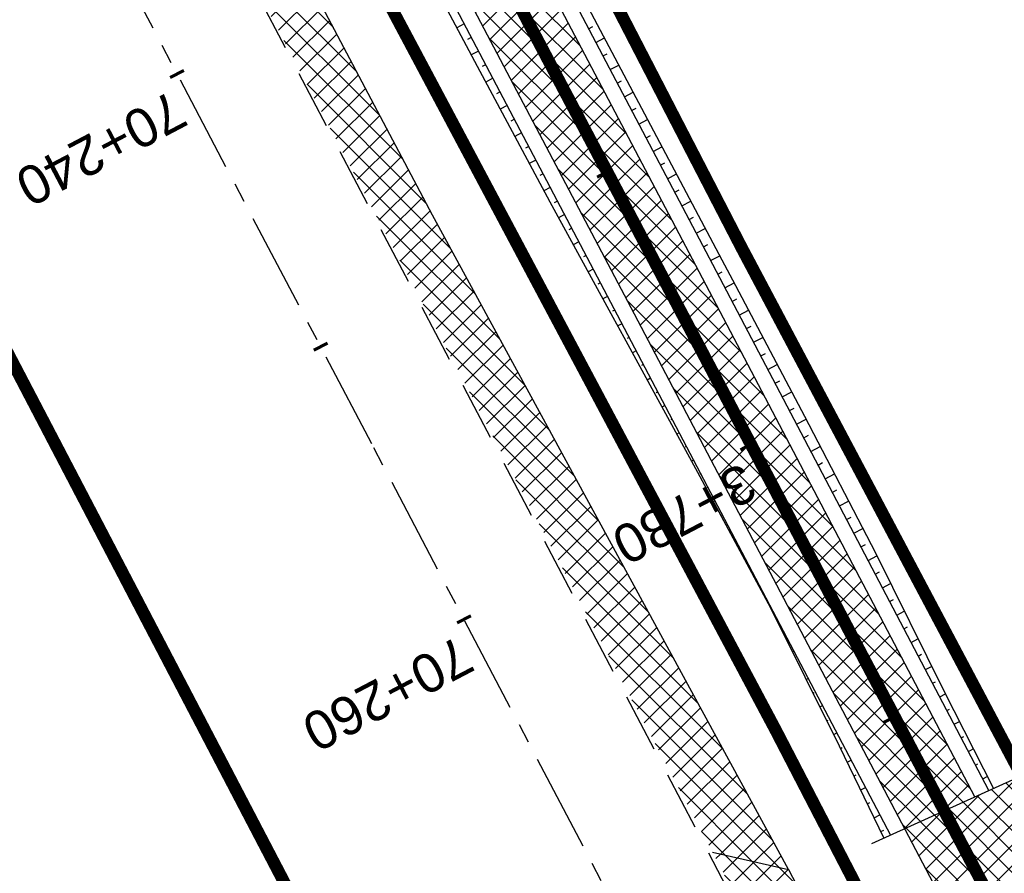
# Model space of a CAD drawing. Header units: metres. Extents: x 7529682 to 7533751, y 5721195 to 5727842.
# Tile 21 of 179: x 7531454 to 7531486, y 5724446 to 5724473. Entities that reach past the tile are written whole.
import ezdxf

# ---------------------------------------------------------------- set-up
doc = ezdxf.new("R2010")
doc.units = ezdxf.units.M
for name, pattern in [('817-dzialki-09-05-04$0$HIDDEN', [0.375, 0.25, -0.125]), ('ACAD_ISO05W100', [33, 24, -3, 0, -3, 0, -3]), ('CENTER', [50.8, 31.75, -6.35, 6.35, -6.35]), ('CENTER2', [28.575, 19.05, -3.175, 3.175, -3.175]), ('HIDDEN', [9.525, 6.35, -3.175])]:
    doc.linetypes.add(name, pattern=pattern)
for name, color, linetype in [('C-DROGI-SYTUACJA', 7, 'Continuous'), ('C-DROGI-SYTUACJA-ETYKIETY', 7, 'Continuous'), ('D-hatch-pobocza', 131, 'Continuous'), ('D-hatch-zjazdy-BA', 244, 'Continuous'), ('D-hatch-zjazdy-kruszywo', 111, 'Continuous'), ('D-pobocza', 60, 'Continuous'), ('D-rowy', 160, 'Continuous'), ('D-skarpa', 2, 'Continuous'), ('D-skarpa-kreskowanie', 2, 'Continuous')]:
    doc.layers.add(name, color=color, linetype=linetype)
for name, color, linetype, lineweight, true_color in [('D-ewidencja-numery', 7, 'Continuous', 50, 0x40ff00), ('D-hatch-ciag-pieszo-rowerowy', 7, 'Continuous', 13, 0xff9f80), ('D-LR-etap-III', 7, '817-dzialki-09-05-04$0$HIDDEN', 50, 0x00008f)]:
    doc.layers.add(name, color=color, linetype=linetype, lineweight=lineweight, true_color=true_color)
for name, color, linetype, lineweight in [('D-krawędzie', 3, 'Continuous', 30), ('D-obrzeża', 2, 'Continuous', 30), ('D-oś', 10, 'CENTER', 30), ('D-pas-drogowy', 7, 'ACAD_ISO05W100', 50), ('D-zjazdy', 202, 'Continuous', 30)]:
    doc.layers.add(name, color=color, linetype=linetype, lineweight=lineweight)
doc.layers.add('poprzeczki', color=7, linetype='Continuous', true_color=0x0000c7)
doc.styles.get("Standard").update_dxf_attribs({"font": 'arial.ttf'})
pattern_1 = [(45, (0.88535, 0.46493), (-0.33675960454, 0.33675960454), []), (135, (0.88535, 0.46493), (-0.33675960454, -0.33675960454), [])]
pattern_2 = [(45, (0, 0), (-0.33675960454, 0.33675960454), []), (135, (0, 0), (-0.33675960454, -0.33675960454), [])]

# ---------------------------------------------------------------- blocks, each defined once
blk = doc.blocks.new('AeccTickLine')
at = {"color": 0, "linetype": 'ByBlock', "lineweight": -2}
blk.add_line((0, 1), (0, -1), dxfattribs=at)

msp = doc.modelspace()

# ---------------------------------------------------------------- hatches: boundary and pattern name
at = {"layer": 'D-hatch-ciag-pieszo-rowerowy'}
h = msp.add_hatch(dxfattribs=at)
h.set_pattern_fill('ANSI37', color=256, scale=0.15, style=0)
h.set_pattern_definition(pattern_1)
h.paths.add_polyline_path([(7531426.003, 5724559.81), (7531399.692, 5724609.942), (7531381.172, 5724645.403), (7531371.149, 5724664.426), (7531369.294, 5724662.583), (7531378.958, 5724644.242), (7531397.477, 5724608.783), (7531423.79, 5724558.646), (7531445.036, 5724518.378), (7531473.71, 5724463.87), (7531482.589, 5724446.952), (7531484.87, 5724447.986), (7531475.922, 5724465.034), (7531447.248, 5724519.543)])
at = {"layer": 'D-hatch-pobocza'}
h = msp.add_hatch(dxfattribs=at)
h.set_pattern_fill('ANSI37', color=256, scale=0.15, style=0)
h.set_pattern_definition(pattern_2)
h.paths.add_polyline_path([(7531410.67, 5724574.2), (7531398.06, 5724598.28), (7531373.71, 5724644.55), (7531366.184, 5724659.134), (7531365.969, 5724658.886), (7531365.498, 5724656.917), (7531373.645, 5724641.454), (7531392.162, 5724605.999), (7531418.48, 5724555.853), (7531439.727, 5724515.582), (7531476.36, 5724446.19), (7531478.829, 5724445.626), (7531467.27, 5724466.87), (7531457.65, 5724485.09), (7531437.94, 5724521.98), (7531423.89, 5724548.61)])
at = {"layer": 'D-hatch-zjazdy-BA'}
h = msp.add_hatch(dxfattribs=at)
h.set_pattern_fill('ANSI37', color=256, scale=0.15, style=0)
h.set_pattern_definition(pattern_1)
h.paths.add_polyline_path([(7531484.103, 5724444.068), (7531487.632, 5724445.721), (7531486.23, 5724448.603), (7531482.589, 5724446.952)])
at = {"layer": 'D-hatch-zjazdy-kruszywo'}
h = msp.add_hatch(dxfattribs=at)
h.set_pattern_fill('ANSI37', color=256, scale=0.15, style=0)
h.set_pattern_definition(pattern_2)
h.paths.add_polyline_path([(7531478.829, 5724445.626), (7531476.36, 5724446.19), (7531479.925, 5724439.394), (7531481.151, 5724441.172)])

# ---------------------------------------------------------------- linework, layer by layer
at = {"layer": 'C-DROGI-SYTUACJA', "color": 10, "linetype": 'CENTER2', "lineweight": 35, "ltscale": 0.2}
msp.add_lwpolyline([(7531156.869, 5725074.83), (7531166.993, 5725055.55, -0.068732), (7531168.479, 5725051.432), (7531169.1, 5725048.503, 0.068783), (7531171.89, 5725040.776), (7531203.621, 5724980.378), (7531234.8, 5724921.535), (7531259.931, 5724874.055), (7531293.333, 5724810.086), (7531313.16, 5724772.033), (7531341.529, 5724719.923, -0.009023), (7531346.533, 5724710.322), (7531363.735, 5724675.815), (7531380.065, 5724644.823), (7531398.584, 5724609.363), (7531424.897, 5724559.228), (7531446.142, 5724518.961), (7531474.816, 5724464.452), (7531498.201, 5724419.897)], format="xyb", dxfattribs=at)
at = {"layer": 'D-ewidencja-numery', "color": 12, "ltscale": 15, "true_color": 0xc70000}
msp.add_lwpolyline([(7531166.31, 5725074.58), (7531172.29, 5725062.58), (7531170.59, 5725055.606), (7531173.733, 5725044.081), (7531215.342, 5724964.86), (7531238.054, 5724921.685), (7531262.39, 5724875.283), (7531295.587, 5724811.266), (7531348.488, 5724712.363), (7531363.741, 5724682.684), (7531366.987, 5724675.865), (7531382.541, 5724646.111), (7531401.299, 5724610.875), (7531428.965, 5724558.862), (7531449.111, 5724520.398), (7531477.293, 5724465.831), (7531500.996, 5724421.113)], dxfattribs=at)
at = {"layer": 'D-krawędzie', "linetype": 'HIDDEN', "ltscale": 0.3, "flags": 128}
msp.add_lwpolyline([(7530572.01, 5726166.06), (7530620.381, 5726072.761), (7530641.555, 5726032.008), (7530660.961, 5725995.07), (7530689.128, 5725941.54), (7530707.336, 5725907.032), (7530725.256, 5725873.093), (7530743.97, 5725837.654), (7530770.527, 5725787.119), (7530787.864, 5725754.267), (7530809.898, 5725712.542), (7530824.739, 5725684.389), (7530840.856, 5725653.693), (7530860.675, 5725616.154), (7530865.283, 5725607.394), (7530878.05, 5725583.08), (7530918.172, 5725507.178), (7530950.163, 5725446.305), (7530993.419, 5725364.265), (7531022.766, 5725308.719), (7531053.81, 5725249.872), (7531081.166, 5725197.875), (7531103.902, 5725154.541), (7531128.123, 5725108.448), (7531149.3, 5725068.25), (7531167.38, 5725033.767), (7531197.165, 5724976.988), (7531228.151, 5724918.034), (7531253.153, 5724870.491), (7531286.796, 5724806.654), (7531306.74, 5724768.665), (7531335.094, 5724714.652), (7531357.319, 5724672.439), (7531373.645, 5724641.454), (7531392.162, 5724605.999), (7531418.48, 5724555.853), (7531439.727, 5724515.582), (7531468.399, 5724461.077), (7531491.782, 5724416.528), (7531531.99, 5724339.833), (7531557.227, 5724291.659), (7531569.852, 5724267.577), (7531591.376, 5724226.548), (7531610.004, 5724191.103), (7531616.883, 5724177.999), (7531629.985, 5724153.025), (7531641.007, 5724132.022), (7531664.906, 5724087.617), (7531677.644, 5724064.786), (7531683.112, 5724054.988), (7531686.753, 5724048.18), (7531695.448, 5724031.697), (7531703.749, 5724015.917), (7531709.214, 5724005.514), (7531719.389, 5723986.147), (7531726.295, 5723973), (7531732.741, 5723960.736), (7531735.13, 5723956.19)], dxfattribs=at)
at = {"layer": 'D-LR-etap-III', "ltscale": 10, "flags": 128}
msp.add_lwpolyline([(7531750.474, 5723895.103, 0.4, 0.4, 0), (7531750.505, 5723895.13, 0.4, 0.4, 0), (7531682.71, 5724022.92, 0.4, 0.4, 0), (7531619.177, 5724147.204, 0.4, 0.4, 0), (7531592.309, 5724198.489, 0.4, 0.4, 0), (7531553.264, 5724272.919, 0.4, 0.4, 0), (7531504.02, 5724366.79, 0.4, 0.4, 0), (7531482.09, 5724407.62, 0.4, 0.4, 0), (7531412.35, 5724541.183, 0.4, 0.4, 0), (7531388.464, 5724586.93, 0.4, 0.4, 0), (7531345.12, 5724669.94, 0.4, 0.4, 0), (7531127.66, 5725081.67, 0.4, 0.4, 0), (7531059.253, 5725211.041, 0.4, 0.4, 0), (7531008.007, 5725307.954, 0.4, 0.4, 0), (7530964.182, 5725390.836, 0.4, 0.4, 0), (7530914.557, 5725484.684, 0.4, 0.4, 0), (7530865.243, 5725577.494, 0.4, 0.4, 0), (7530840.085, 5725624.059, 0.4, 0.4, 0), (7530802.56, 5725694.925, 0.4, 0.4, 0), (7530755.54, 5725787.51, 0.4, 0.4, 0), (7530708.718, 5725876.303, 0.4, 0.4, 0), (7530695.12, 5725902.09, 0.4, 0.4, 0), (7530642.914, 5726001.078, 0.4, 0.4, 0), (7530634.935, 5726016.147, 0.4, 0.4, 0), (7530610.82, 5726061.93, 0.4, 0.4, 0), (7530610.82, 5726061.93, 0.4, 0.4, 0), (7530607.21, 5726063.51, 0.4, 0.4, 0), (7530597.42, 5726080.68, 0.4, 0.4, 0), (7530591.16, 5726088.44, 0.4, 0.4, 0), (7530581.28, 5726107.21, 0.4, 0.4, 0), (7530571.29, 5726130.56, 0.4, 0.4, 0), (7530549.555, 5726171.527, 0.4, 0.4, 0), (7530531.014, 5726206.474, 0.4, 0.4, 0), (7530516.461, 5726236.017, 0.4, 0.4, 0), (7530500.799, 5726266.141, 0.4, 0.4, 0), (7530491.35, 5726283.94, 0.4, 0.4, 0), (7530482.4, 5726303.41, 0.4, 0.4, 0), (7530482.4, 5726303.41, 0.4, 0.4, 0), (7530450.41, 5726357.28, 0.4, 0.4, 0), (7530397.759, 5726458.5, 0.4, 0.4, 0), (7530334.708, 5726583.665, 0.4, 0.4, 0), (7530303.939, 5726645.168, 0.4, 0.4, 0), (7530300.51, 5726651.778, 0.4, 0.4, 0), (7530289.214, 5726671.967, 0.4, 0.4, 0), (7530281.54, 5726685.57, 0.4, 0.4, 0), (7530261.371, 5726724.163, 0.4, 0.4, 0), (7530254.03, 5726738.21, 0.4, 0.4, 0), (7530197.22, 5726845.06, 0.4, 0.4, 0), (7530194.71, 5726849.15, 0.4, 0.4, 0), (7530195.92, 5726850.75, 0.4, 0.4, 0), (7530170.547, 5726892.961, 0.4, 0.4, 0), (7530143.175, 5726945.066, 0.4, 0.4, 0), (7530105.06, 5727018.32, 0.4, 0.4, 0), (7530100.06, 5727027.16, 0.4, 0.4, 0), (7530062.319, 5727099.625, 0.4, 0.4, 0), (7530015.379, 5727189.42, 0.4, 0.4, 0), (7529983.208, 5727250.207, 0.4, 0.4, 0), (7529953.284, 5727306.747, 0.4, 0.4, 0), (7529900.671, 5727406.159, 0.4, 0.4, 0), (7529890.63, 5727425.131, 0.4, 0.4, 0), (7529875.155, 5727454.426, 0.4, 0.4, 0), (7529857.56, 5727487.787, 0.4, 0.4, 0), (7529835.194, 5727530.193, 0.4, 0.4, 0), (7529811.741, 5727574.662, 0.4, 0.4, 0), (7529792.102, 5727611.923, 0.4, 0.4, 0), (7529768.066, 5727657.47, 0.4, 0.4, 0), (7529755.211, 5727682.131, 0.4, 0.4, 0), (7529753.31, 5727681.13, 0.4, 0.4, 0), (7529739.21, 5727707.77, 0.4, 0.4, 0), (7529735.395, 5727711.252, 0.4, 0.4, 0), (7529725.42, 5727730.2, 0.4, 0.4, 0), (7529723.55, 5727729.88, 0.4, 0.4, 0), (7529695.567, 5727782.932, 0.4, 0.4, 0), (7529717.68, 5727794.024, 0.4, 0.4, 0), (7529736.275, 5727758.647, 0.4, 0.4, 0), (7529736.275, 5727758.647, 0.4, 0.4, 0), (7529744.511, 5727750.406, 0.4, 0.4, 0), (7529744.511, 5727750.406, 0.4, 0.4, 0), (7529750.283, 5727738.55, 0.4, 0.4, 0), (7529777.109, 5727687.569, 0.4, 0.4, 0), (7529796.515, 5727651.33, 0.4, 0.4, 0), (7529814.938, 5727616.793, 0.4, 0.4, 0), (7529839.007, 5727572.304, 0.4, 0.4, 0), (7529860.618, 5727532.509, 0.4, 0.4, 0), (7529882.349, 5727491.504, 0.4, 0.4, 0), (7529904.865, 5727449.096, 0.4, 0.4, 0), (7529920.747, 5727418.885, 0.4, 0.4, 0), (7529946.677, 5727368.547, 0.4, 0.4, 0), (7529972.025, 5727320.573, 0.4, 0.4, 0), (7529987.74, 5727290.153, 0.4, 0.4, 0), (7529996.497, 5727273.662, 0.4, 0.4, 0), (7530017.541, 5727234.203, 0.4, 0.4, 0), (7530033.054, 5727204.864, 0.4, 0.4, 0), (7530051.623, 5727170.223, 0.4, 0.4, 0), (7530069.277, 5727137.016, 0.4, 0.4, 0), (7530089.385, 5727097.534, 0.4, 0.4, 0), (7530109.713, 5727060.747, 0.4, 0.4, 0), (7530136.77, 5727011.64, 0.4, 0.4, 0), (7530162.447, 5726962.744, 0.4, 0.4, 0), (7530187.674, 5726916.992, 0.4, 0.4, 0), (7530207.821, 5726879.335, 0.4, 0.4, 0), (7530230.626, 5726834.519, 0.4, 0.4, 0), (7530262.288, 5726776.618, 0.4, 0.4, 0), (7530277.51, 5726760.213, 0.4, 0.4, 0), (7530286.037, 5726744.107, 0.4, 0.4, 0), (7530288.097, 5726735.884, 0.4, 0.4, 0), (7530290.394, 5726725.047, 0.4, 0.4, 0), (7530296.177, 5726713.583, 0.4, 0.4, 0), (7530302.726, 5726701.182, 0.4, 0.4, 0), (7530325.685, 5726657.466, 0.4, 0.4, 0), (7530343.244, 5726623.649, 0.4, 0.4, 0), (7530360.23, 5726591.747, 0.4, 0.4, 0), (7530383.209, 5726548.059, 0.4, 0.4, 0), (7530406.018, 5726503.606, 0.4, 0.4, 0), (7530427.465, 5726462.62, 0.4, 0.4, 0), (7530447.928, 5726424.388, 0.4, 0.4, 0), (7530471.127, 5726379.921, 0.4, 0.4, 0), (7530490.501, 5726343.033, 0.4, 0.4, 0), (7530509.499, 5726306.733, 0.4, 0.4, 0), (7530529.89, 5726267.244, 0.4, 0.4, 0), (7530543.852, 5726238.99, 0.4, 0.4, 0), (7530554.809, 5726218.944, 0.4, 0.4, 0), (7530559.027, 5726212.223, 0.4, 0.4, 0), (7530563.061, 5726206.41, 0.4, 0.4, 0), (7530566.934, 5726200.464, 0.4, 0.4, 0), (7530569.771, 5726194.902, 0.4, 0.4, 0), (7530571.473, 5726191.282, 0.4, 0.4, 0), (7530572.839, 5726188.025, 0.4, 0.4, 0), (7530575.295, 5726182.035, 0.4, 0.4, 0), (7530579.737, 5726173.306, 0.4, 0.4, 0), (7530583.3, 5726167.41, 0.4, 0.4, 0), (7530593.4, 5726163.33, 0.4, 0.4, 0), (7530598.618, 5726155.264, 0.4, 0.4, 0), (7530608.258, 5726140.497, 0.4, 0.4, 0), (7530603.27, 5726136.83, 0.4, 0.4, 0), (7530606.53, 5726131.84, 0.4, 0.4, 0), (7530604.239, 5726124.217, 0.4, 0.4, 0), (7530605.847, 5726121.63, 0.4, 0.4, 0), (7530608.972, 5726116.164, 0.4, 0.4, 0), (7530618.114, 5726097.791, 0.4, 0.4, 0), (7530651.213, 5726034.96, 0.4, 0.4, 0), (7530670.244, 5725998.611, 0.4, 0.4, 0), (7530698.075, 5725945.953, 0.4, 0.4, 0), (7530716.506, 5725911.305, 0.4, 0.4, 0), (7530735.223, 5725875.667, 0.4, 0.4, 0), (7530752.504, 5725842.155, 0.4, 0.4, 0), (7530778.311, 5725793.501, 0.4, 0.4, 0), (7530797.5, 5725756.382, 0.4, 0.4, 0), (7530812.519, 5725728.289, 0.4, 0.4, 0), (7530820.039, 5725713.16, 0.4, 0.4, 0), (7530822.422, 5725710.194, 0.4, 0.4, 0), (7530833.155, 5725688.801, 0.4, 0.4, 0), (7530849.629, 5725656.159, 0.4, 0.4, 0), (7530867.983, 5725621.964, 0.4, 0.4, 0), (7530872.63, 5725612.888, 0.4, 0.4, 0), (7530880.354, 5725597.595, 0.4, 0.4, 0), (7530883.839, 5725593.389, 0.4, 0.4, 0), (7530891.782, 5725587.763, 0.4, 0.4, 0), (7530895.039, 5725584.281, 0.4, 0.4, 0), (7530897.034, 5725580.941, 0.4, 0.4, 0), (7530900.952, 5725579.946, 0.4, 0.4, 0), (7530904.81, 5725571.977, 0.4, 0.4, 0), (7530903.682, 5725568.566, 0.4, 0.4, 0), (7530908.901, 5725558.845, 0.4, 0.4, 0), (7530910.252, 5725545.672, 0.4, 0.4, 0), (7530912.873, 5725538.646, 0.4, 0.4, 0), (7530945.278, 5725478.464, 0.4, 0.4, 0), (7530959.692, 5725450.246, 0.4, 0.4, 0), (7531002.827, 5725368.192, 0.4, 0.4, 0), (7531044.704, 5725290.314, 0.4, 0.4, 0), (7531064.099, 5725253.213, 0.4, 0.4, 0), (7531083.01, 5725216.678, 0.4, 0.4, 0), (7531113.013, 5725158.466, 0.4, 0.4, 0), (7531137.364, 5725113.071, 0.4, 0.4, 0), (7531150.831, 5725086.712, 0.4, 0.4, 0), (7531159.746, 5725076.641, 0.4, 0.4, 0), (7531166.31, 5725074.58, 0.4, 0.4, 0), (7531172.29, 5725062.58, 0.4, 0.4, 0), (7531170.59, 5725055.606, 0.4, 0.4, 0), (7531173.733, 5725044.081, 0.4, 0.4, 0), (7531215.342, 5724964.86, 0.4, 0.4, 0), (7531238.054, 5724921.685, 0.4, 0.4, 0), (7531262.39, 5724875.283, 0.4, 0.4, 0), (7531295.587, 5724811.266, 0.4, 0.4, 0), (7531348.488, 5724712.363, 0.4, 0.4, 0), (7531363.741, 5724682.684, 0.4, 0.4, 0), (7531366.987, 5724675.865, 0.4, 0.4, 0), (7531382.541, 5724646.111, 0.4, 0.4, 0), (7531401.299, 5724610.875, 0.4, 0.4, 0), (7531428.965, 5724558.862, 0.4, 0.4, 0), (7531449.111, 5724520.398, 0.4, 0.4, 0), (7531477.293, 5724465.831, 0.4, 0.4, 0), (7531500.996, 5724421.113, 0.4, 0.4, 0), (7531512.122, 5724400.549, 0.4, 0.4, 0), (7531513.782, 5724396.757, 0.4, 0.4, 0), (7531526.32, 5724379.39, 0.4, 0.4, 0), (7531566.784, 5724302.736, 0.4, 0.4, 0), (7531612.277, 5724225.61, 0.4, 0.4, 0), (7531620.493, 5724210.548, 0.4, 0.4, 0), (7531631.578, 5724196.258, 0.4, 0.4, 0), (7531653.484, 5724152.434, 0.4, 0.4, 0), (7531661.151, 5724128.494, 0.4, 0.4, 0), (7531673.881, 5724101.186, 0.4, 0.4, 0), (7531684.691, 5724081.184, 0.4, 0.4, 0), (7531699.212, 5724051.17, 0.4, 0.4, 0), (7531704.034, 5724040.584, 0.4, 0.4, 0), (7531704.034, 5724040.584, 0.4, 0.4, 0), (7531703.913, 5724037.17, 0.4, 0.4, 0), (7531736.42, 5723969.232, 0.4, 0.4, 0), (7531738.285, 5723967.699, 0.4, 0.4, 0), (7531742.181, 5723962.346, 0.4, 0.4, 0), (7531744.286, 5723958.616, 0.4, 0.4, 0), (7531755.393, 5723944.193, 0.4, 0.4, 0), (7531758.69, 5723936.76, 0.4, 0.4, 0), (7531780.08, 5723929.25, 0.4, 0.4, 0), (7531792.612, 5723906.338, 0.4, 0.4, 0), (7531792.612, 5723906.338, 0.4, 0.4, 0), (7531756.962, 5723883.055, 0.4, 0.4, 0), (7531750.46, 5723895.13, 0.4, 0.4, 0), (7531750.46, 5723895.13, 0, 0, 0)], format="xyseb", dxfattribs=at)
at = {"layer": 'D-obrzeża'}
msp.add_lwpolyline([(7531162.547, 5725061.318), (7531165.882, 5725054.959, -0.068574), (7531167.27, 5725051.106), (7531167.915, 5725048.068, 0.068789), (7531170.704, 5725040.34), (7531202.515, 5724979.795), (7531233.696, 5724920.95), (7531258.824, 5724873.473), (7531292.225, 5724809.507), (7531312.052, 5724771.454), (7531340.423, 5724719.339, -0.00902), (7531345.426, 5724709.741), (7531362.629, 5724675.233), (7531378.958, 5724644.242), (7531397.477, 5724608.783), (7531423.79, 5724558.646), (7531445.036, 5724518.378), (7531473.71, 5724463.87), (7531497.095, 5724419.316), (7531505.905, 5724402.511, -0.033171), (7531508.586, 5724396.451), (7531511.248, 5724389.164)], format="xyb", dxfattribs=at)
msp.add_lwpolyline([(7531484.87, 5724447.986), (7531475.922, 5724465.034), (7531447.248, 5724519.543), (7531426.003, 5724559.81), (7531399.692, 5724609.942), (7531381.172, 5724645.403), (7531371.149, 5724664.426)], dxfattribs=at)
at = {"layer": 'D-oś', "ltscale": 0.1}
msp.add_lwpolyline([(7531488.683, 5724414.901), (7531465.302, 5724459.448), (7531436.63, 5724513.951), (7531415.383, 5724554.223), (7531389.061, 5724604.375), (7531370.545, 5724639.828), (7531354.222, 5724670.808), (7531331.996, 5724713.024), (7531303.641, 5724767.038), (7531283.699, 5724805.024), (7531250.055, 5724868.862), (7531225.053, 5724916.406), (7531194.065, 5724975.362), (7531164.28, 5725032.142), (7531146.202, 5725066.622)], dxfattribs=at)
at = {"layer": 'D-pas-drogowy', "ltscale": 0.2, "flags": 128}
msp.add_lwpolyline([(7531633.019, 5724182.834, 0.4, 0.4, 0), (7531617.559, 5724211.608, 0.4, 0.4, 0), (7531566.784, 5724302.736, 0.4, 0.4, 0), (7531538.419, 5724356.47, 0.4, 0.4, 0), (7531526.32, 5724379.39, 0.4, 0.4, 0), (7531516.102, 5724393.607, 0.4, 0.4, 0.001485), (7531513.78, 5724396.838, 0.4, 0.4, 0), (7531501.87, 5724413.41, 0.4, 0.4, 0), (7531474.926, 5724464.508, 0.4, 0.4, 0), (7531446.2, 5724518.992, 0.4, 0.4, 0), (7531424.962, 5724559.262, 0.4, 0.4, 0), (7531398.444, 5724609.566, 0.4, 0.4, 0), (7531379.647, 5724645.216, 0.4, 0.4, 0), (7531365.23, 5724672.56, 0.4, 0.4, 0), (7531341.306, 5724717.915, 0.4, 0.4, 0), (7531312.9, 5724771.789, 0.4, 0.4, 0), (7531292.591, 5724810.307, 0.4, 0.4, 0), (7531259.392, 5724873.271, 0.4, 0.4, 0), (7531233.74, 5724921.923, 0.4, 0.4, 0), (7531203.073, 5724980.092, 0.4, 0.4, 0), (7531173.471, 5725036.225, 0.4, 0.4, 0), (7531168.27, 5725046.09, 0.4, 0.4, 0), (7531172.29, 5725062.58, 0.4, 0.4, 0), (7531166.31, 5725074.58, 0.4, 0.4, 0), (7531150.32, 5725079.6, 0.4, 0.4, 0), (7531141.5, 5725096.43, 0.4, 0.4, 0), (7531109.312, 5725157.814, 0.4, 0.4, 0), (7531086.641, 5725201.048, 0.4, 0.4, 0), (7531059.198, 5725253.384, 0.4, 0.4, 0), (7531028.207, 5725312.489, 0.4, 0.4, 0), (7530999.105, 5725367.99, 0.4, 0.4, 0), (7530956.248, 5725449.725, 0.4, 0.4, 0), (7530924.398, 5725510.464, 0.4, 0.4, 0), (7530897.51, 5725561.74, 0.4, 0.4, 0), (7530894.46, 5725566.14, 0.4, 0.4, 0), (7530892.16, 5725570.49, 0.4, 0.4, 0), (7530869.363, 5725613.307, 0.4, 0.4, 0), (7530861.694, 5725627.705, 0.4, 0.4, 0), (7530852.74, 5725644.52, 0.4, 0.4, 0), (7530831.51, 5725684.2, 0.4, 0.4, 0), (7530811.13, 5725722.52, 0.4, 0.4, 0), (7530792.348, 5725757.941, 0.4, 0.4, 0), (7530768.03, 5725803.8, 0.4, 0.4, 0), (7530748.769, 5725840.179, 0.4, 0.4, 0), (7530727.7, 5725879.97, 0.4, 0.4, 0), (7530712.098, 5725909.545, 0.4, 0.4, 0), (7530693.644, 5725944.645, 0.4, 0.4, 0), (7530665.702, 5725997.539, 0.4, 0.4, 0), (7530641.76, 5726042.88, 0.4, 0.4, 0), (7530616.5, 5726091.48, 0.4, 0.4, 0), (7530604.628, 5726114.32, 0.4, 0.4, -0.007763), (7530602.5, 5726118.43, 0.4, 0.4, 0), (7530603.992, 5726123.395, 0.4, 0.4, 0), (7530606.53, 5726131.84, 0.4, 0.4, 0), (7530603.27, 5726136.83, 0.4, 0.4, 0), (7530593.776, 5726151.369, 0.4, 0.4, 0), (7530590.203, 5726156.84, 0.4, 0.4, 0), (7530583.3, 5726167.41, 0.4, 0.4, 0), (7530580.578, 5726170.428, 0.4, 0.4, 0), (7530575.85, 5726175.67, 0.4, 0.4, 0), (7530569.01, 5726186.66, 0.4, 0.4, 0), (7530562.555, 5726199.189, 0.4, 0.4, 0), (7530555.67, 5726211.39, 0.4, 0.4, 0), (7530548.29, 5726224.23, 0.4, 0.4, 0), (7530540.58, 5726237.71, 0.4, 0.4, 0), (7530532.68, 5726252.65, 0.4, 0.4, 0), (7530524.06, 5726269.35, 0.4, 0.4, 0), (7530502.82, 5726309.91, 0.4, 0.4, 0), (7530488.83, 5726336.63, 0.4, 0.4, 0), (7530466.03, 5726380.16, 0.4, 0.4, 0), (7530438.47, 5726432.77, 0.4, 0.4, 0), (7530424.53, 5726459.09, 0.4, 0.4, 0), (7530401.63, 5726502.97, 0.4, 0.4, 0), (7530383.38, 5726538.06, 0.4, 0.4, 0), (7530353.97, 5726593.52, 0.4, 0.4, 0), (7530338.47, 5726622.74, 0.4, 0.4, 0), (7530322.01, 5726653.88, 0.4, 0.4, 0), (7530297.54, 5726700.33, 0.4, 0.4, 0), (7530287.38, 5726719.6, 0.4, 0.4, 0), (7530285.95, 5726722.316, 0.4, 0.4, 0), (7530280.26, 5726733.12, 0.4, 0.4, 0), (7530266.73, 5726758.74, 0.4, 0.4, 0), (7530260.42, 5726770.47, 0.4, 0.4, 0), (7530253.25, 5726783.82, 0.4, 0.4, 0), (7530244.95, 5726799.33, 0.4, 0.4, 0), (7530239.39, 5726808.49, 0.4, 0.4, 0), (7530238.29, 5726807.9, 0.4, 0.4, 0), (7530218.11, 5726850.67, 0.4, 0.4, 0), (7530175.907, 5726928.168, 0.4, 0.4, 0), (7530096.68, 5727076.15, 0.4, 0.4, 0), (7530094.68, 5727079.89, 0.4, 0.4, 0), (7530064.597, 5727135.523, 0.4, 0.4, 0), (7530046.731, 5727168.892, 0.4, 0.4, 0), (7530025.803, 5727208.461, 0.4, 0.4, 0), (7530012.847, 5727232.979, 0.4, 0.4, 0), (7529994.15, 5727268.45, 0.4, 0.4, 0), (7529981.671, 5727291.93, 0.4, 0.4, 0), (7529949.89, 5727351.73, 0.4, 0.4, 0), (7529924.75, 5727399.03, 0.4, 0.4, 0), (7529915.516, 5727417.1, 0.4, 0.4, 0), (7529885.83, 5727475.19, 0.4, 0.4, 0), (7529862.56, 5727519.97, 0.4, 0.4, 0), (7529852.985, 5727538.191, 0.4, 0.4, 0), (7529836.513, 5727569.511, 0.4, 0.4, 0), (7529815.369, 5727609.141, 0.4, 0.4, 0), (7529792.795, 5727651.247, 0.4, 0.4, 0), (7529774.199, 5727685.858, 0.4, 0.4, 0), (7529746.966, 5727736.059, 0.4, 0.4, 0), (7529733.92, 5727757.62, 0.4, 0.4, 0), (7529708.607, 5727806.389, 0.4, 0.4, 0), (7529688.492, 5727796.345, 0.4, 0.4, 0), (7529723.55, 5727729.88, 0.4, 0.4, 0), (7529725.42, 5727730.2, 0.4, 0.4, 0), (7529735.38, 5727711.28, 0.4, 0.4, 0), (7529739.21, 5727707.77, 0.4, 0.4, 0), (7529753.31, 5727681.13, 0.4, 0.4, 0), (7529755.178, 5727682.114, 0.4, 0.4, 0), (7529792.102, 5727611.923, 0.4, 0.4, 0), (7529811.741, 5727574.662, 0.4, 0.4, 0), (7529835.194, 5727530.193, 0.4, 0.4, 0), (7529857.56, 5727487.787, 0.4, 0.4, 0), (7529875.155, 5727454.426, 0.4, 0.4, 0), (7529890.63, 5727425.131, 0.4, 0.4, 0), (7529900.671, 5727406.159, 0.4, 0.4, 0), (7529953.284, 5727306.747, 0.4, 0.4, 0), (7529983.208, 5727250.207, 0.4, 0.4, 0), (7530015.379, 5727189.42, 0.4, 0.4, 0), (7530062.319, 5727099.625, 0.4, 0.4, 0), (7530100.06, 5727027.16, 0.4, 0.4, 0), (7530105.06, 5727018.32, 0.4, 0.4, 0), (7530143.175, 5726945.066, 0.4, 0.4, 0), (7530170.547, 5726892.961, 0.4, 0.4, 0), (7530195.92, 5726850.75, 0.4, 0.4, 0), (7530194.71, 5726849.15, 0.4, 0.4, 0), (7530197.22, 5726845.06, 0.4, 0.4, 0), (7530254.03, 5726738.21, 0.4, 0.4, 0), (7530261.371, 5726724.163, 0.4, 0.4, 0), (7530281.54, 5726685.57, 0.4, 0.4, 0), (7530289.214, 5726671.967, 0.4, 0.4, 0), (7530300.51, 5726651.778, 0.4, 0.4, 0), (7530303.939, 5726645.168, 0.4, 0.4, 0), (7530334.708, 5726583.665, 0.4, 0.4, 0), (7530397.759, 5726458.5, 0.4, 0.4, 0), (7530450.41, 5726357.28, 0.4, 0.4, 0), (7530482.4, 5726303.41, 0.4, 0.4, 0), (7530483.688, 5726301.003, 0.4, 0.4, 0), (7530491.35, 5726283.94, 0.4, 0.4, 0), (7530512.67, 5726243.78, 0.4, 0.4, 0), (7530529.43, 5726209.46, 0.4, 0.4, 0), (7530571.29, 5726130.56, 0.4, 0.4, 0), (7530581.28, 5726107.21, 0.4, 0.4, 0), (7530591.16, 5726088.44, 0.4, 0.4, 0), (7530597.42, 5726080.68, 0.4, 0.4, 0), (7530607.21, 5726063.51, 0.4, 0.4, 0), (7530610.82, 5726061.93, 0.4, 0.4, 0), (7530634.935, 5726016.147, 0.4, 0.4, 0), (7530642.914, 5726001.078, 0.4, 0.4, 0), (7530695.12, 5725902.09, 0.4, 0.4, 0), (7530708.718, 5725876.303, 0.4, 0.4, 0), (7530755.54, 5725787.51, 0.4, 0.4, 0), (7530802.56, 5725694.925, 0.4, 0.4, 0), (7530840.085, 5725624.059, 0.4, 0.4, 0), (7530865.243, 5725577.494, 0.4, 0.4, 0), (7530914.557, 5725484.684, 0.4, 0.4, 0), (7530964.182, 5725390.836, 0.4, 0.4, 0), (7531008.007, 5725307.954, 0.4, 0.4, 0), (7531059.253, 5725211.041, 0.4, 0.4, 0), (7531127.66, 5725081.67, 0.4, 0.4, 0), (7531345.12, 5724669.94, 0.4, 0.4, 0), (7531388.464, 5724586.93, 0.4, 0.4, 0), (7531412.35, 5724541.183, 0.4, 0.4, 0), (7531482.09, 5724407.62, 0.4, 0.4, 0), (7531504.02, 5724366.79, 0.4, 0.4, 0), (7531519.374, 5724337.52, 0.4, 0.4, 0), (7531563.749, 5724252.932, 0.4, 0.4, 0), (7531602.175, 5724179.681, 0.4, 0.4, 0), (7531619.177, 5724147.204, 0.4, 0.4, 0), (7531625.038, 5724135.635, 0.4, 0.4, 0), (7531656.796, 5724073.316, 0.4, 0.4, 0), (7531675.12, 5724037.36, 0.4, 0.4, 0), (7531682.71, 5724022.92, 0.4, 0.4, 0), (7531705.565, 5723979.811, 0.4, 0.4, 0), (7531736.606, 5723921.262, 0.4, 0.4, 0), (7531750.46, 5723895.13, 0.4, 0.4, 0), (7531740.77, 5723886.56, 0.4, 0.4, 0), (7531732.86, 5723885, 0.4, 0.4, 0), (7531722.18, 5723887.77, 0.4, 0.4, 0), (7531729.87, 5723862.17, 0.4, 0.4, 0), (7531742.92, 5723861.93, 0.4, 0.4, 0), (7531763.71, 5723859.52, 0.4, 0.4, 0), (7531768.42, 5723854.12, 0.4, 0.4, 0), (7531787.42, 5723817.97, 0.4, 0.4, 0), (7531795.57, 5723809.82, 0.4, 0.4, 0), (7531816.347, 5723819.85, 0.4, 0.4, 0), (7531816.347, 5723819.85, 0.4, 0.4, 0), (7531805.06, 5723843.23, 0.4, 0.4, 0), (7531803.61, 5723886.23, 0.4, 0.4, 0), (7531803.61, 5723886.23, 0.4, 0.4, 0), (7531780.08, 5723929.25, 0.4, 0.4, 0), (7531758.69, 5723936.76, 0.4, 0.4, 0), (7531749.359, 5723946.412, 0.4, 0.4, 0), (7531742.71, 5723953.29, 0.4, 0.4, 0), (7531735.177, 5723967.878, 0.4, 0.4, 0), (7531722.37, 5723992.68, 0.4, 0.4, 0), (7531705.042, 5724030.886, 0.4, 0.4, 0), (7531699.47, 5724043.17, 0.4, 0.4, 0), (7531692.69, 5724058.11, 0.4, 0.4, 0), (7531679.672, 5724084.017, 0.4, 0.4, 0), (7531674.55, 5724094.21, 0.4, 0.4, 0), (7531666.633, 5724114.003, 0.4, 0.4, 0), (7531649, 5724153.82, 0.4, 0.4, 0), (7531641.49, 5724149.34, 0.4, 0.4, 0), (7531626.04, 5724179.34, 0.4, 0.4, 0), (7531633.03, 5724182.84, 0, 0, 0)], format="xyseb", dxfattribs=at)
at = {"layer": 'D-pobocza'}
for points in [[(7531485.326, 5724448.193), (7531476.365, 5724465.266), (7531447.69, 5724519.776), (7531426.445, 5724560.043), (7531400.135, 5724610.174), (7531381.615, 5724645.636), (7531371.52, 5724664.794)], [(7531369.222, 5724661.648), (7531378.515, 5724644.01), (7531397.034, 5724608.551), (7531423.348, 5724558.413), (7531444.594, 5724518.145), (7531473.267, 5724463.637), (7531482.133, 5724446.746)], [(7531478.829, 5724445.626), (7531467.27, 5724466.87), (7531457.65, 5724485.09), (7531437.94, 5724521.98), (7531423.89, 5724548.61), (7531410.67, 5724574.2), (7531398.06, 5724598.28), (7531373.71, 5724644.55), (7531366.184, 5724659.134)]]:
    msp.add_lwpolyline(points, dxfattribs=at)
at = {"layer": 'D-rowy', "linetype": 'HIDDEN', "ltscale": 0.1, "const_width": 0.4, "flags": 128}
msp.add_lwpolyline([(7531506.121, 5724397.133), (7531489.191, 5724429.341), (7531483.4, 5724440.512), (7531478.412, 5724450.147), (7531462.901, 5724479.304), (7531434.633, 5724532.162), (7531396.749, 5724604.645), (7531378.596, 5724640.173), (7531368.21, 5724659.05), (7531363.9, 5724666.92), (7531355.877, 5724682.662), (7531338.033, 5724716.835), (7531309.902, 5724770.333), (7531304.158, 5724781.147), (7531299.737, 5724789.052), (7531294.93, 5724798.468), (7531279.862, 5724827.641), (7531247.715, 5724888.417), (7531220.373, 5724940.873), (7531195.514, 5724987.527), (7531168.706, 5725038.836), (7531161.296, 5725053.455), (7531161.296, 5725053.455)], dxfattribs=at)
at = {"layer": 'D-skarpa', "linetype": 'Continuous'}
msp.add_lwpolyline([(7531422.697, 5724558.074), (7531423.974, 5724555.51), (7531426.2, 5724551.032), (7531428.539, 5724546.612), (7531430.914, 5724542.212), (7531433.27, 5724537.802), (7531437.98, 5724528.981), (7531440.343, 5724524.574), (7531442.721, 5724520.175), (7531443.991, 5724517.826), (7531445.095, 5724515.778), (7531459.331, 5724489.369), (7531461.688, 5724484.959), (7531464.024, 5724480.539), (7531468.721, 5724471.71), (7531471.078, 5724467.301), (7531473.123, 5724463.562), (7531473.477, 5724462.915), (7531475.873, 5724458.525), (7531478.242, 5724454.122), (7531480.472, 5724449.646), (7531481.921, 5724446.65)], dxfattribs=at)
msp.add_lwpolyline([(7531428.595, 5724557.949), (7531448.318, 5724520.109), (7531449.394, 5724518.039), (7531451.7, 5724513.603), (7531454.001, 5724509.164), (7531460.854, 5724495.82), (7531463.139, 5724491.372), (7531465.424, 5724486.925, 0.004192), (7531472.327, 5724473.608), (7531476.661, 5724465.422), (7531477.007, 5724464.768), (7531479.342, 5724460.347), (7531481.643, 5724455.907), (7531483.865, 5724451.427), (7531485.473, 5724448.26)], format="xyb", dxfattribs=at)
at = {"layer": 'D-skarpa-kreskowanie', "linetype": 'Continuous'}
for p, q in [((7531468.299, 5724473.082, 108.963), (7531468.059, 5724472.955, 108.782)), ((7531472.338, 5724472.922, 109.093), (7531472.476, 5724472.994, 108.989)), ((7531468.532, 5724472.639, 108.963), (7531468.413, 5724472.576, 108.873)), ((7531472.57, 5724472.479, 109.092), (7531472.848, 5724472.625, 108.884)), ((7531468.764, 5724472.197, 108.963), (7531468.528, 5724472.072, 108.785)), ((7531472.803, 5724472.037, 109.092), (7531472.942, 5724472.11, 108.987)), ((7531468.997, 5724471.754, 108.963), (7531468.88, 5724471.693, 108.875)), ((7531473.036, 5724471.594, 109.092), (7531473.315, 5724471.741, 108.882)), ((7531469.23, 5724471.312, 108.963), (7531468.999, 5724471.19, 108.789)), ((7531473.269, 5724471.152, 109.092), (7531473.409, 5724471.226, 108.986)), ((7531469.463, 5724470.869, 108.962), (7531469.349, 5724470.809, 108.877)), ((7531473.502, 5724470.709, 109.092), (7531473.783, 5724470.857, 108.879)), ((7531469.696, 5724470.427, 108.962), (7531469.471, 5724470.308, 108.793)), ((7531473.734, 5724470.267, 109.091), (7531473.876, 5724470.341, 108.985)), ((7531469.928, 5724469.984, 108.962), (7531469.817, 5724469.926, 108.878)), ((7531473.967, 5724469.824, 109.091), (7531474.251, 5724469.974, 108.877)), ((7531470.161, 5724469.542, 108.962), (7531469.942, 5724469.426, 108.797)), ((7531474.2, 5724469.382, 109.091), (7531474.343, 5724469.457, 108.984)), ((7531470.394, 5724469.099, 108.962), (7531470.286, 5724469.042, 108.88)), ((7531474.433, 5724468.939, 109.091), (7531474.719, 5724469.09, 108.875)), ((7531470.627, 5724468.657, 108.961), (7531470.414, 5724468.544, 108.801)), ((7531474.665, 5724468.497, 109.091), (7531474.809, 5724468.572, 108.982)), ((7531470.859, 5724468.214, 108.961), (7531470.754, 5724468.159, 108.882)), ((7531474.898, 5724468.054, 109.09), (7531475.187, 5724468.206, 108.873)), ((7531471.092, 5724467.771, 108.961), (7531470.885, 5724467.663, 108.805)), ((7531475.131, 5724467.612, 109.09), (7531475.276, 5724467.688, 108.981)), ((7531471.325, 5724467.329, 108.961), (7531471.223, 5724467.275, 108.884)), ((7531475.364, 5724467.169, 109.09), (7531475.655, 5724467.322, 108.871)), ((7531471.558, 5724466.886, 108.961), (7531471.362, 5724466.783, 108.813)), ((7531475.597, 5724466.727, 109.09), (7531475.743, 5724466.804, 108.98)), ((7531471.791, 5724466.444, 108.96), (7531471.696, 5724466.394, 108.889)), ((7531475.829, 5724466.284, 109.09), (7531476.123, 5724466.439, 108.868)), ((7531472.023, 5724466.001, 108.96), (7531471.841, 5724465.906, 108.823)), ((7531476.062, 5724465.842, 109.089), (7531476.209, 5724465.919, 108.978)), ((7531472.256, 5724465.559, 108.96), (7531472.169, 5724465.513, 108.894)), ((7531476.295, 5724465.399, 109.089), (7531476.591, 5724465.555, 108.866)), ((7531472.489, 5724465.116, 108.96), (7531472.321, 5724465.028, 108.834)), ((7531476.527, 5724464.956, 109.089), (7531476.676, 5724465.034, 108.977)), ((7531472.722, 5724464.674, 108.96), (7531472.641, 5724464.632, 108.899)), ((7531476.76, 5724464.514, 109.089), (7531477.058, 5724464.67, 108.864)), ((7531472.954, 5724464.231, 108.959), (7531472.801, 5724464.151, 108.844)), ((7531476.992, 5724464.071, 109.089), (7531477.142, 5724464.15, 108.976)), ((7531473.187, 5724463.789, 108.959), (7531473.114, 5724463.751, 108.904)), ((7531477.225, 5724463.628, 109.088), (7531477.525, 5724463.786, 108.862)), ((7531473.42, 5724463.346, 108.959), (7531473.281, 5724463.273, 108.855)), ((7531477.457, 5724463.186, 109.088), (7531477.608, 5724463.265, 108.975)), ((7531473.652, 5724462.904, 108.959), (7531473.586, 5724462.869, 108.909)), ((7531477.689, 5724462.743, 109.088), (7531477.992, 5724462.902, 108.86)), ((7531473.884, 5724462.461, 108.959), (7531473.76, 5724462.396, 108.865)), ((7531477.922, 5724462.3, 109.088), (7531478.074, 5724462.38, 108.973)), ((7531474.117, 5724462.018, 108.958), (7531474.058, 5724461.987, 108.914)), ((7531478.154, 5724461.857, 109.088), (7531478.46, 5724462.018, 108.858)), ((7531474.349, 5724461.575, 108.958), (7531474.239, 5724461.518, 108.875)), ((7531478.386, 5724461.415, 109.087), (7531478.54, 5724461.495, 108.972)), ((7531474.582, 5724461.133, 108.958), (7531474.53, 5724461.106, 108.919)), ((7531478.619, 5724460.972, 109.087), (7531478.927, 5724461.134, 108.855)), ((7531474.814, 5724460.69, 108.958), (7531474.718, 5724460.64, 108.886)), ((7531478.851, 5724460.529, 109.087), (7531479.006, 5724460.61, 108.971)), ((7531475.046, 5724460.247, 108.958), (7531475.002, 5724460.224, 108.924)), ((7531479.083, 5724460.087, 109.087), (7531479.393, 5724460.249, 108.854)), ((7531475.279, 5724459.804, 108.957), (7531475.198, 5724459.762, 108.896)), ((7531479.316, 5724459.644, 109.087), (7531479.47, 5724459.724, 108.971)), ((7531475.511, 5724459.362, 108.957), (7531475.474, 5724459.342, 108.929)), ((7531479.548, 5724459.201, 109.086), (7531479.853, 5724459.361, 108.857)), ((7531475.743, 5724458.919, 108.957), (7531475.677, 5724458.884, 108.907)), ((7531479.781, 5724458.758, 109.086), (7531479.932, 5724458.838, 108.972)), ((7531475.976, 5724458.476, 108.957), (7531475.946, 5724458.461, 108.935)), ((7531480.013, 5724458.316, 109.086), (7531480.313, 5724458.473, 108.86)), ((7531476.208, 5724458.034, 108.957), (7531476.153, 5724458.005, 108.918)), ((7531480.245, 5724457.873, 109.086), (7531480.394, 5724457.951, 108.974)), ((7531476.441, 5724457.591, 108.956), (7531476.415, 5724457.578, 108.94)), ((7531480.478, 5724457.43, 109.086), (7531480.773, 5724457.585, 108.863)), ((7531476.673, 5724457.148, 108.956), (7531476.627, 5724457.124, 108.929)), ((7531480.71, 5724456.987, 109.085), (7531480.857, 5724457.064, 108.975)), ((7531476.905, 5724456.705, 108.956), (7531476.885, 5724456.695, 108.945)), ((7531480.942, 5724456.545, 109.085), (7531481.234, 5724456.698, 108.866)), ((7531477.138, 5724456.263, 108.956), (7531477.101, 5724456.243, 108.94)), ((7531481.175, 5724456.102, 109.085), (7531481.319, 5724456.178, 108.976)), ((7531477.37, 5724455.82, 108.956), (7531477.354, 5724455.812, 108.95)), ((7531481.407, 5724455.659, 109.085), (7531481.692, 5724455.809, 108.87)), ((7531477.602, 5724455.377, 108.956), (7531477.575, 5724455.363, 108.951)), ((7531481.64, 5724455.217, 109.085), (7531481.777, 5724455.289, 108.981)), ((7531477.812, 5724454.922, 108.956), (7531477.823, 5724454.928, 108.956)), ((7531481.872, 5724454.774, 109.085), (7531482.136, 5724454.913, 108.885)), ((7531478.049, 5724454.482, 108.962), (7531478.067, 5724454.492, 108.955)), ((7531482.104, 5724454.331, 109.084), (7531482.231, 5724454.398, 108.989)), ((7531478.283, 5724454.04, 108.967), (7531478.291, 5724454.045, 108.961)), ((7531482.337, 5724453.888, 109.084), (7531482.581, 5724454.016, 108.9)), ((7531478.506, 5724453.593, 108.974), (7531478.532, 5724453.606, 108.955)), ((7531482.569, 5724453.446, 109.084), (7531482.686, 5724453.507, 108.996)), ((7531478.729, 5724453.145, 108.981), (7531478.747, 5724453.154, 108.968)), ((7531482.801, 5724453.003, 109.084), (7531483.025, 5724453.12, 108.915)), ((7531478.952, 5724452.698, 108.988), (7531478.997, 5724452.721, 108.954)), ((7531483.034, 5724452.56, 109.084), (7531483.141, 5724452.616, 109.003)), ((7531479.175, 5724452.25, 108.995), (7531479.202, 5724452.264, 108.974)), ((7531483.266, 5724452.118, 109.083), (7531483.469, 5724452.224, 108.93)), ((7531479.398, 5724451.802, 109.002), (7531479.461, 5724451.835, 108.954)), ((7531483.499, 5724451.675, 109.083), (7531483.595, 5724451.725, 109.01)), ((7531479.621, 5724451.355, 109.008), (7531479.658, 5724451.374, 108.981)), ((7531483.731, 5724451.232, 109.083), (7531483.915, 5724451.328, 108.945)), ((7531479.844, 5724450.907, 109.015), (7531479.926, 5724450.95, 108.954)), ((7531483.963, 5724450.789, 109.083), (7531484.052, 5724450.836, 109.016)), ((7531480.067, 5724450.459, 109.022), (7531480.113, 5724450.483, 108.988)), ((7531484.196, 5724450.347, 109.083), (7531484.367, 5724450.437, 108.953)), ((7531480.29, 5724450.012, 109.029), (7531480.391, 5724450.065, 108.953)), ((7531484.428, 5724449.904, 109.082), (7531484.511, 5724449.947, 109.02)), ((7531480.512, 5724449.564, 109.036), (7531480.568, 5724449.593, 108.995)), ((7531484.66, 5724449.461, 109.082), (7531484.82, 5724449.545, 108.962)), ((7531480.73, 5724449.113, 109.047), (7531480.856, 5724449.179, 108.953)), ((7531484.893, 5724449.018, 109.082), (7531484.97, 5724449.059, 109.024)), ((7531480.948, 5724448.663, 109.058), (7531481.018, 5724448.7, 109.005)), ((7531485.125, 5724448.576, 109.082), (7531485.273, 5724448.653, 108.971)), ((7531481.166, 5724448.212, 109.069), (7531481.32, 5724448.294, 108.952)), ((7531481.383, 5724447.762, 109.08), (7531481.468, 5724447.807, 109.016)), ((7531481.601, 5724447.312, 109.091), (7531481.785, 5724447.408, 108.952)), ((7531481.819, 5724446.861, 109.101), (7531481.918, 5724446.913, 109.027))]:
    msp.add_line(p, q, dxfattribs=at)
at = {"layer": 'D-zjazdy'}
msp.add_lwpolyline([(7531481.525, 5724446.47), (7531486.23, 5724448.603), (7531487.646, 5724445.693), (7531483.461, 5724443.773)], dxfattribs=at)
at = {"layer": 'D-zjazdy', "linetype": 'ByBlock'}
msp.add_lwpolyline([(7531476.36, 5724446.19), (7531478.829, 5724445.626), (7531481.151, 5724441.172), (7531479.925, 5724439.394)], dxfattribs=at)

# ---------------------------------------------------------------- block references
at = {"layer": 'C-DROGI-SYTUACJA-ETYKIETY', "color": 2, "linetype": 'Continuous', "lineweight": 60}
for p, xscale, yscale, zscale, rotation in [((7531458.986, 5724471.453), 0.25, 0.25, 0.25, 297.746382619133), ((7531463.642, 5724462.603), 0.25, 0.25, 0.25, 297.746382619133), ((7531468.292, 5724453.75), 0.2499999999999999, 0.2499999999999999, 0.2499999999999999, 297.6938699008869)]:
    msp.add_blockref('AeccTickLine', p, dxfattribs=dict(at, xscale=xscale, yscale=yscale, zscale=zscale, rotation=rotation))
at = {"layer": 'poprzeczki', "color": 2, "linetype": 'Continuous', "lineweight": 60, "xscale": 0.25, "yscale": 0.25, "zscale": 0.25}
for p, rotation in [((7531472.832, 5724468.223), 297.7463826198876), ((7531477.483, 5724459.371), 297.6938745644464), ((7531482.13, 5724450.516), 297.6938745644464)]:
    msp.add_blockref('AeccTickLine', p, dxfattribs=dict(at, rotation=rotation))

# ---------------------------------------------------------------- texts
at = {"layer": 'C-DROGI-SYTUACJA-ETYKIETY', "color": 2}
for s, rotation, p in [('70+240', 207.7464, (7531458.829, 5724470.947)), ('3+780', 207.6939, (7531477.325, 5724458.864)), ('70+260', 207.6939, (7531468.134, 5724453.244))]:
    msp.add_text(s, height=1.25, rotation=rotation, dxfattribs=at).set_placement(p)

doc.saveas('drawing.dxf')
